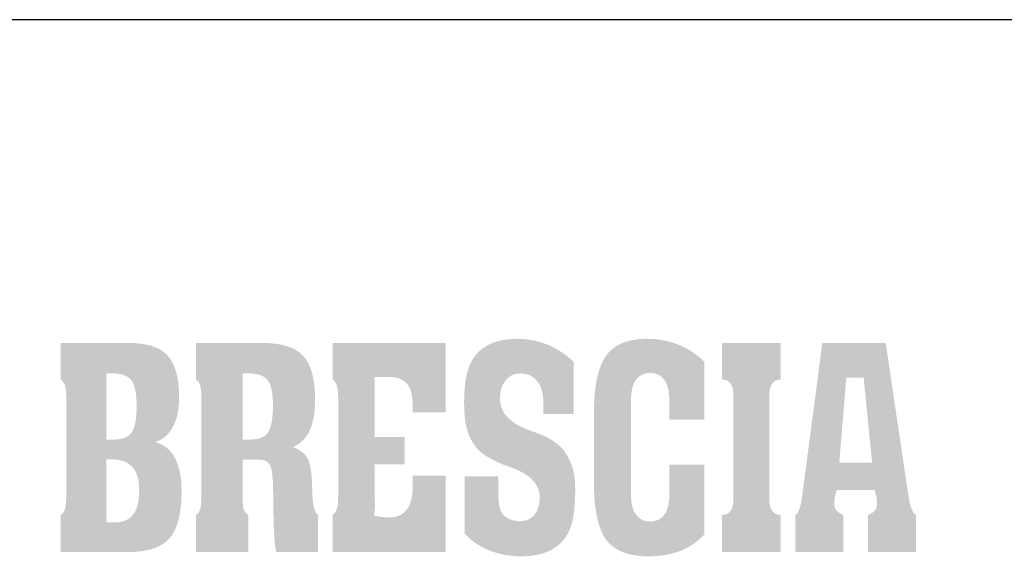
# Model space of a CAD drawing. Header units: millimetres. Extents: x 11478 to 11683, y -28227 to -27935.
# Tile 4 of 7: x 11518 to 11541, y -28190 to -28177. Entities that reach past the tile are written whole.
import ezdxf

# ---------------------------------------------------------------- set-up
doc = ezdxf.new("R2010")
doc.units = ezdxf.units.MM

msp = doc.modelspace()

# ---------------------------------------------------------------- hatches: boundary and pattern name
at = {"linetype": 'Continuous', "lineweight": 0}
h = msp.add_hatch(color=151, dxfattribs=at)
edge = h.paths.add_edge_path()
edge.add_spline(control_points=[(11521.503, -28187.049), (11521.678, -28187), (11521.814, -28186.887), (11521.91, -28186.71), (11522.006, -28186.533), (11522.054, -28186.305), (11522.054, -28186.026), (11522.054, -28185.574), (11521.966, -28185.254), (11521.789, -28185.064)], knot_values=[9, 9, 9, 9, 10, 10, 10, 11, 11, 11, 12, 12, 12, 12], degree=3, periodic=0)
edge.add_spline(control_points=[(11521.789, -28185.064), (11521.614, -28184.874), (11521.31, -28184.779), (11520.878, -28184.779)], knot_values=[8, 8, 8, 8, 9, 9, 9, 9], degree=3, periodic=0)
edge.add_spline(control_points=[(11520.878, -28184.779), (11520.878, -28184.779), (11519.343, -28184.779), (11519.343, -28184.779)], knot_values=[7, 7, 7, 7, 8, 8, 8, 8], degree=3, periodic=0)
edge.add_spline(control_points=[(11519.343, -28184.779), (11519.343, -28184.779), (11519.343, -28185.619), (11519.343, -28185.619)], knot_values=[6, 6, 6, 6, 7, 7, 7, 7], degree=3, periodic=0)
edge.add_spline(control_points=[(11519.343, -28185.619), (11519.391, -28185.653), (11519.423, -28185.7), (11519.441, -28185.761)], knot_values=[5, 5, 5, 5, 6, 6, 6, 6], degree=3, periodic=0)
edge.add_spline(control_points=[(11519.441, -28185.761), (11519.459, -28185.821), (11519.468, -28185.92), (11519.468, -28186.057)], knot_values=[4, 4, 4, 4, 5, 5, 5, 5], degree=3, periodic=0)
edge.add_spline(control_points=[(11519.468, -28186.057), (11519.468, -28186.057), (11519.468, -28188.28), (11519.468, -28188.28)], knot_values=[3, 3, 3, 3, 4, 4, 4, 4], degree=3, periodic=0)
edge.add_spline(control_points=[(11519.468, -28188.28), (11519.468, -28188.416), (11519.459, -28188.515), (11519.441, -28188.578)], knot_values=[2, 2, 2, 2, 3, 3, 3, 3], degree=3, periodic=0)
edge.add_spline(control_points=[(11519.441, -28188.578), (11519.423, -28188.639), (11519.391, -28188.687), (11519.343, -28188.72)], knot_values=[1, 1, 1, 1, 2, 2, 2, 2], degree=3, periodic=0)
edge.add_spline(control_points=[(11519.343, -28188.72), (11519.343, -28188.72), (11519.343, -28189.571), (11519.343, -28189.571)], knot_values=[0, 0, 0, 0, 1, 1, 1, 1], degree=3, periodic=0)
edge.add_spline(control_points=[(11519.343, -28189.571), (11519.343, -28189.571), (11520.888, -28189.571), (11520.888, -28189.571)], knot_values=[16, 16, 16, 16, 17, 17, 17, 17], degree=3, periodic=0)
edge.add_spline(control_points=[(11520.888, -28189.571), (11521.339, -28189.571), (11521.655, -28189.465), (11521.837, -28189.253)], knot_values=[15, 15, 15, 15, 16, 16, 16, 16], degree=3, periodic=0)
edge.add_spline(control_points=[(11521.837, -28189.253), (11522.02, -28189.041), (11522.111, -28188.685), (11522.111, -28188.185), (11522.111, -28187.86), (11522.06, -28187.603), (11521.959, -28187.414)], knot_values=[13, 13, 13, 13, 14, 14, 14, 15, 15, 15, 15], degree=3, periodic=0)
edge.add_spline(control_points=[(11521.959, -28187.414), (11521.858, -28187.225), (11521.706, -28187.103), (11521.503, -28187.049)], knot_values=[12, 12, 12, 12, 13, 13, 13, 13], degree=3, periodic=0)
edge = h.paths.add_edge_path(flags=16)
edge.add_spline(control_points=[(11520.955, -28185.628), (11521.038, -28185.731), (11521.081, -28185.927), (11521.081, -28186.215), (11521.081, -28186.513), (11521.043, -28186.717), (11520.97, -28186.827)], knot_values=[2, 2, 2, 2, 3, 3, 3, 4, 4, 4, 4], degree=3, periodic=0)
edge.add_spline(control_points=[(11520.97, -28186.827), (11520.895, -28186.939), (11520.758, -28186.993), (11520.559, -28186.993)], knot_values=[1, 1, 1, 1, 2, 2, 2, 2], degree=3, periodic=0)
edge.add_spline(control_points=[(11520.559, -28186.993), (11520.559, -28186.993), (11520.384, -28186.993), (11520.384, -28186.993)], knot_values=[0, 0, 0, 0, 1, 1, 1, 1], degree=3, periodic=0)
edge.add_spline(control_points=[(11520.384, -28186.993), (11520.384, -28186.993), (11520.384, -28185.472), (11520.384, -28185.472)], knot_values=[6, 6, 6, 6, 7, 7, 7, 7], degree=3, periodic=0)
edge.add_spline(control_points=[(11520.384, -28185.472), (11520.384, -28185.472), (11520.475, -28185.472), (11520.475, -28185.472)], knot_values=[5, 5, 5, 5, 6, 6, 6, 6], degree=3, periodic=0)
edge.add_spline(control_points=[(11520.475, -28185.472), (11520.711, -28185.472), (11520.87, -28185.523), (11520.955, -28185.628)], knot_values=[4, 4, 4, 4, 5, 5, 5, 5], degree=3, periodic=0)
edge = h.paths.add_edge_path(flags=16)
edge.add_spline(control_points=[(11520.982, -28187.62), (11521.088, -28187.736), (11521.14, -28187.917), (11521.14, -28188.161), (11521.14, -28188.411), (11521.093, -28188.595), (11521, -28188.714), (11520.906, -28188.833), (11520.762, -28188.892), (11520.565, -28188.892), (11520.515, -28188.892), (11520.479, -28188.892), (11520.456, -28188.891)], knot_values=[1, 1, 1, 1, 2, 2, 2, 3, 3, 3, 4, 4, 4, 5, 5, 5, 5], degree=3, periodic=0)
edge.add_spline(control_points=[(11520.456, -28188.891), (11520.431, -28188.89), (11520.408, -28188.885), (11520.386, -28188.879)], knot_values=[0, 0, 0, 0, 1, 1, 1, 1], degree=3, periodic=0)
edge.add_spline(control_points=[(11520.386, -28188.879), (11520.386, -28188.879), (11520.386, -28187.446), (11520.386, -28187.446)], knot_values=[7, 7, 7, 7, 8, 8, 8, 8], degree=3, periodic=0)
edge.add_spline(control_points=[(11520.386, -28187.446), (11520.386, -28187.446), (11520.492, -28187.446), (11520.492, -28187.446)], knot_values=[6, 6, 6, 6, 7, 7, 7, 7], degree=3, periodic=0)
edge.add_spline(control_points=[(11520.492, -28187.446), (11520.714, -28187.446), (11520.876, -28187.504), (11520.982, -28187.62)], knot_values=[5, 5, 5, 5, 6, 6, 6, 6], degree=3, periodic=0)
edge = h.paths.add_edge_path()
edge.add_spline(control_points=[(11525.571, -28189.571), (11525.571, -28189.571), (11528.166, -28189.571), (11528.166, -28189.571)], knot_values=[2, 2, 2, 2, 3, 3, 3, 3], degree=3, periodic=0)
edge.add_spline(control_points=[(11528.166, -28189.571), (11528.166, -28189.571), (11528.166, -28187.823), (11528.166, -28187.823)], knot_values=[1, 1, 1, 1, 2, 2, 2, 2], degree=3, periodic=0)
edge.add_spline(control_points=[(11528.166, -28187.823), (11528.166, -28187.823), (11527.532, -28187.823), (11527.532, -28187.823)], knot_values=[0, 0, 0, 0, 1, 1, 1, 1], degree=3, periodic=0)
edge.add_spline(control_points=[(11527.532, -28187.823), (11527.532, -28187.823), (11527.411, -28187.823), (11527.411, -28187.823)], knot_values=[32.00001, 32.00001, 32.00001, 32.00001, 33, 33, 33, 33], degree=3, periodic=0)
edge.add_spline(control_points=[(11527.411, -28187.823), (11527.411, -28187.823), (11527.411, -28188.059), (11527.411, -28188.059)], knot_values=[31, 31, 31, 31, 31.99999, 31.99999, 31.99999, 31.99999], degree=3, periodic=0)
edge.add_spline(control_points=[(11527.411, -28188.059), (11527.406, -28188.275), (11527.375, -28188.431), (11527.312, -28188.54)], knot_values=[30, 30, 30, 30, 31, 31, 31, 31], degree=3, periodic=0)
edge.add_spline(control_points=[(11527.312, -28188.54), (11527.224, -28188.695), (11527.065, -28188.78), (11526.867, -28188.78)], knot_values=[29, 29, 29, 29, 30, 30, 30, 30], degree=3, periodic=0)
edge.add_spline(control_points=[(11526.867, -28188.78), (11526.867, -28188.78), (11526.789, -28188.777), (11526.788, -28188.777)], knot_values=[28, 28, 28, 28, 28.99999, 28.99999, 28.99999, 28.99999], degree=3, periodic=0)
edge.add_spline(control_points=[(11526.788, -28188.777), (11526.788, -28188.777), (11526.727, -28188.769), (11526.727, -28188.769)], knot_values=[26.00001, 26.00001, 26.00001, 26.00001, 27, 27, 27, 27], degree=3, periodic=0)
edge.add_spline(control_points=[(11526.727, -28188.769), (11526.727, -28188.769), (11526.526, -28188.74), (11526.526, -28188.74)], knot_values=[25.00001, 25.00001, 25.00001, 25.00001, 25.99999, 25.99999, 25.99999, 25.99999], degree=3, periodic=0)
edge.add_spline(control_points=[(11526.526, -28188.74), (11526.526, -28188.74), (11526.541, -28188.539), (11526.541, -28188.539)], knot_values=[24, 24, 24, 24, 24.99999, 24.99999, 24.99999, 24.99999], degree=3, periodic=0)
edge.add_spline(control_points=[(11526.541, -28188.539), (11526.541, -28188.539), (11526.538, -28187.56), (11526.538, -28187.56)], knot_values=[23, 23, 23, 23, 24, 24, 24, 24], degree=3, periodic=0)
edge.add_spline(control_points=[(11526.538, -28187.56), (11526.538, -28187.56), (11527.023, -28187.56), (11527.226, -28187.56)], knot_values=[22, 22, 22, 22, 23, 23, 23, 23], degree=3, periodic=0)
edge.add_spline(control_points=[(11527.226, -28187.56), (11527.226, -28187.387), (11527.226, -28187.11), (11527.226, -28186.936)], knot_values=[21, 21, 21, 21, 22, 22, 22, 22], degree=3, periodic=0)
edge.add_spline(control_points=[(11527.226, -28186.936), (11527.023, -28186.936), (11526.538, -28186.936), (11526.538, -28186.936)], knot_values=[20, 20, 20, 20, 21, 21, 21, 21], degree=3, periodic=0)
edge.add_spline(control_points=[(11526.538, -28186.936), (11526.538, -28186.936), (11526.538, -28185.556), (11526.538, -28185.556)], knot_values=[19, 19, 19, 19, 20, 20, 20, 20], degree=3, periodic=0)
edge.add_spline(control_points=[(11526.538, -28185.556), (11526.538, -28185.556), (11526.867, -28185.556), (11526.867, -28185.556)], knot_values=[18, 18, 18, 18, 19, 19, 19, 19], degree=3, periodic=0)
edge.add_spline(control_points=[(11526.867, -28185.556), (11527.066, -28185.556), (11527.212, -28185.62), (11527.302, -28185.747)], knot_values=[17, 17, 17, 17, 18, 18, 18, 18], degree=3, periodic=0)
edge.add_spline(control_points=[(11527.302, -28185.747), (11527.364, -28185.833), (11527.396, -28185.956), (11527.405, -28186.13)], knot_values=[16, 16, 16, 16, 17, 17, 17, 17], degree=3, periodic=0)
edge.add_spline(control_points=[(11527.405, -28186.13), (11527.405, -28186.13), (11527.405, -28186.366), (11527.405, -28186.366)], knot_values=[15.00001, 15.00001, 15.00001, 15.00001, 15.99999, 15.99999, 15.99999, 15.99999], degree=3, periodic=0)
edge.add_spline(control_points=[(11527.405, -28186.366), (11527.405, -28186.366), (11527.522, -28186.366), (11527.522, -28186.366)], knot_values=[14, 14, 14, 14, 14.99999, 14.99999, 14.99999, 14.99999], degree=3, periodic=0)
edge.add_spline(control_points=[(11527.522, -28186.366), (11527.522, -28186.366), (11528.166, -28186.366), (11528.166, -28186.366)], knot_values=[13, 13, 13, 13, 14, 14, 14, 14], degree=3, periodic=0)
edge.add_spline(control_points=[(11528.166, -28186.366), (11528.166, -28186.366), (11528.166, -28184.779), (11528.166, -28184.779)], knot_values=[12, 12, 12, 12, 13, 13, 13, 13], degree=3, periodic=0)
edge.add_spline(control_points=[(11528.166, -28184.779), (11528.166, -28184.779), (11525.571, -28184.779), (11525.571, -28184.779)], knot_values=[11, 11, 11, 11, 12, 12, 12, 12], degree=3, periodic=0)
edge.add_spline(control_points=[(11525.571, -28184.779), (11525.571, -28184.779), (11525.571, -28185.619), (11525.571, -28185.619)], knot_values=[10, 10, 10, 10, 11, 11, 11, 11], degree=3, periodic=0)
edge.add_spline(control_points=[(11525.571, -28185.619), (11525.62, -28185.653), (11525.653, -28185.701), (11525.672, -28185.764)], knot_values=[9, 9, 9, 9, 10, 10, 10, 10], degree=3, periodic=0)
edge.add_spline(control_points=[(11525.672, -28185.764), (11525.692, -28185.827), (11525.701, -28185.924), (11525.701, -28186.057)], knot_values=[8, 8, 8, 8, 9, 9, 9, 9], degree=3, periodic=0)
edge.add_spline(control_points=[(11525.701, -28186.057), (11525.701, -28186.057), (11525.701, -28188.28), (11525.701, -28188.28)], knot_values=[7, 7, 7, 7, 8, 8, 8, 8], degree=3, periodic=0)
edge.add_spline(control_points=[(11525.701, -28188.28), (11525.701, -28188.412), (11525.692, -28188.51), (11525.672, -28188.572)], knot_values=[6, 6, 6, 6, 7, 7, 7, 7], degree=3, periodic=0)
edge.add_spline(control_points=[(11525.672, -28188.572), (11525.653, -28188.636), (11525.62, -28188.685), (11525.571, -28188.72)], knot_values=[5, 5, 5, 5, 6, 6, 6, 6], degree=3, periodic=0)
edge.add_spline(control_points=[(11525.571, -28188.72), (11525.571, -28188.72), (11525.571, -28189.571), (11525.571, -28189.571)], knot_values=[4, 4, 4, 4, 5, 5, 5, 5], degree=3, periodic=0)
edge = h.paths.add_edge_path()
edge.add_spline(control_points=[(11529.167, -28189.534), (11529.389, -28189.623), (11529.634, -28189.669), (11529.901, -28189.669), (11530.336, -28189.669), (11530.659, -28189.544), (11530.868, -28189.293)], knot_values=[32, 32, 32, 32, 33, 33, 33, 34, 34, 34, 34], degree=3, periodic=0)
edge.add_spline(control_points=[(11530.868, -28189.293), (11531.069, -28189.056), (11531.123, -28188.699), (11531.133, -28188.22)], knot_values=[34, 34, 34, 34, 35, 35, 35, 35], degree=3, periodic=0)
edge.add_spline(control_points=[(11531.133, -28188.22), (11531.133, -28188.22), (11531.134, -28188.145), (11531.134, -28188.145)], knot_values=[35, 35, 35, 35, 36, 36, 36, 36], degree=3, periodic=0)
edge.add_spline(control_points=[(11531.134, -28188.145), (11531.134, -28187.646), (11530.999, -28187.441), (11530.924, -28187.321)], knot_values=[0, 0, 0, 0, 1, 1, 1, 1], degree=3, periodic=0)
edge.add_spline(control_points=[(11530.924, -28187.321), (11530.855, -28187.212), (11530.714, -28187.002), (11530.222, -28186.83)], knot_values=[1, 1, 1, 1, 2, 2, 2, 2], degree=3, periodic=0)
edge.add_spline(control_points=[(11530.222, -28186.83), (11530.213, -28186.826), (11530.139, -28186.801), (11530.139, -28186.801)], knot_values=[2, 2, 2, 2, 3, 3, 3, 3], degree=3, periodic=0)
edge.add_spline(control_points=[(11530.139, -28186.801), (11529.622, -28186.623), (11529.409, -28186.371), (11529.409, -28186.051), (11529.409, -28185.891), (11529.443, -28185.767), (11529.515, -28185.671)], knot_values=[3, 3, 3, 3, 4, 4, 4, 5, 5, 5, 5], degree=3, periodic=0)
edge.add_spline(control_points=[(11529.515, -28185.671), (11529.606, -28185.547), (11529.701, -28185.478), (11529.879, -28185.478), (11530.067, -28185.478), (11530.225, -28185.571), (11530.314, -28185.734)], knot_values=[5, 5, 5, 5, 6, 6, 6, 7, 7, 7, 7], degree=3, periodic=0)
edge.add_spline(control_points=[(11530.314, -28185.734), (11530.373, -28185.843), (11530.401, -28185.986), (11530.404, -28186.168)], knot_values=[7, 7, 7, 7, 8, 8, 8, 8], degree=3, periodic=0)
edge.add_spline(control_points=[(11530.404, -28186.168), (11530.404, -28186.168), (11530.404, -28186.404), (11530.404, -28186.404)], knot_values=[8, 8, 8, 8, 8.99999, 8.99999, 8.99999, 8.99999], degree=3, periodic=0)
edge.add_spline(control_points=[(11530.404, -28186.404), (11530.404, -28186.404), (11530.521, -28186.404), (11530.521, -28186.404)], knot_values=[9.00001, 9.00001, 9.00001, 9.00001, 10, 10, 10, 10], degree=3, periodic=0)
edge.add_spline(control_points=[(11530.521, -28186.404), (11530.521, -28186.404), (11531.101, -28186.404), (11531.101, -28186.404)], knot_values=[10, 10, 10, 10, 11, 11, 11, 11], degree=3, periodic=0)
edge.add_spline(control_points=[(11531.101, -28186.404), (11531.101, -28186.404), (11531.101, -28185.213), (11531.101, -28185.213)], knot_values=[11, 11, 11, 11, 12, 12, 12, 12], degree=3, periodic=0)
edge.add_spline(control_points=[(11531.101, -28185.213), (11530.909, -28185.035), (11530.705, -28184.902), (11530.49, -28184.815)], knot_values=[12, 12, 12, 12, 13, 13, 13, 13], degree=3, periodic=0)
edge.add_spline(control_points=[(11530.49, -28184.815), (11530.274, -28184.728), (11530.044, -28184.684), (11529.8, -28184.684), (11529.373, -28184.684), (11529.058, -28184.807), (11528.856, -28185.053)], knot_values=[13, 13, 13, 13, 14, 14, 14, 15, 15, 15, 15], degree=3, periodic=0)
edge.add_spline(control_points=[(11528.856, -28185.053), (11528.654, -28185.298), (11528.587, -28185.649), (11528.587, -28186.171), (11528.587, -28186.539), (11528.642, -28186.817), (11528.753, -28187.006)], knot_values=[15, 15, 15, 15, 16, 16, 16, 17, 17, 17, 17], degree=3, periodic=0)
edge.add_spline(control_points=[(11528.753, -28187.006), (11528.837, -28187.151), (11528.921, -28187.279), (11529.156, -28187.408)], knot_values=[17, 17, 17, 17, 18, 18, 18, 18], degree=3, periodic=0)
edge.add_spline(control_points=[(11529.156, -28187.408), (11529.156, -28187.408), (11529.233, -28187.449), (11529.233, -28187.449)], knot_values=[18, 18, 18, 18, 19, 19, 19, 19], degree=3, periodic=0)
edge.add_spline(control_points=[(11529.233, -28187.449), (11529.314, -28187.491), (11529.402, -28187.536), (11529.527, -28187.583)], knot_values=[19, 19, 19, 19, 20, 20, 20, 20], degree=3, periodic=0)
edge.add_spline(control_points=[(11529.527, -28187.583), (11529.528, -28187.583), (11529.672, -28187.636), (11529.672, -28187.636)], knot_values=[20, 20, 20, 20, 21, 21, 21, 21], degree=3, periodic=0)
edge.add_spline(control_points=[(11529.672, -28187.636), (11530.206, -28187.823), (11530.319, -28188.106), (11530.319, -28188.311), (11530.319, -28188.459), (11530.29, -28188.576), (11530.232, -28188.668)], knot_values=[21, 21, 21, 21, 22, 22, 22, 23, 23, 23, 23], degree=3, periodic=0)
edge.add_spline(control_points=[(11530.232, -28188.668), (11530.154, -28188.792), (11530.02, -28188.865), (11529.865, -28188.865), (11529.69, -28188.865), (11529.509, -28188.787), (11529.439, -28188.652)], knot_values=[23, 23, 23, 23, 24, 24, 24, 25, 25, 25, 25], degree=3, periodic=0)
edge.add_spline(control_points=[(11529.439, -28188.652), (11529.393, -28188.564), (11529.371, -28188.429), (11529.371, -28188.218)], knot_values=[25, 25, 25, 25, 26, 26, 26, 26], degree=3, periodic=0)
edge.add_spline(control_points=[(11529.371, -28188.218), (11529.371, -28188.218), (11529.371, -28187.836), (11529.371, -28187.836)], knot_values=[26, 26, 26, 26, 27, 27, 27, 27], degree=3, periodic=0)
edge.add_spline(control_points=[(11529.371, -28187.836), (11529.371, -28187.836), (11529.102, -28187.836), (11529.102, -28187.836)], knot_values=[27, 27, 27, 27, 28, 28, 28, 28], degree=3, periodic=0)
edge.add_spline(control_points=[(11529.102, -28187.836), (11529.102, -28187.836), (11528.603, -28187.836), (11528.603, -28187.836)], knot_values=[28, 28, 28, 28, 29, 29, 29, 29], degree=3, periodic=0)
edge.add_spline(control_points=[(11528.603, -28187.836), (11528.603, -28187.836), (11528.603, -28189.151), (11528.603, -28189.151)], knot_values=[29, 29, 29, 29, 30, 30, 30, 30], degree=3, periodic=0)
edge.add_spline(control_points=[(11528.603, -28189.151), (11528.756, -28189.318), (11528.944, -28189.445), (11529.167, -28189.534)], knot_values=[31, 31, 31, 31, 32, 32, 32, 32], degree=3, periodic=0)
edge = h.paths.add_edge_path()
edge.add_spline(control_points=[(11531.841, -28189.288), (11532.028, -28189.541), (11532.347, -28189.669), (11532.799, -28189.669), (11533.084, -28189.669), (11533.333, -28189.626), (11533.545, -28189.544)], knot_values=[22, 22, 22, 22, 23, 23, 23, 24, 24, 24, 24], degree=3, periodic=0)
edge.add_spline(control_points=[(11533.545, -28189.544), (11533.756, -28189.461), (11533.941, -28189.334), (11534.096, -28189.164)], knot_values=[24, 24, 24, 24, 25, 25, 25, 25], degree=3, periodic=0)
edge.add_spline(control_points=[(11534.096, -28189.164), (11534.096, -28189.164), (11534.096, -28187.565), (11534.096, -28187.565)], knot_values=[25, 25, 25, 25, 26, 26, 26, 26], degree=3, periodic=0)
edge.add_spline(control_points=[(11534.096, -28187.565), (11534.096, -28187.565), (11533.293, -28187.565), (11533.293, -28187.565)], knot_values=[26, 26, 26, 26, 27, 27, 27, 27], degree=3, periodic=0)
edge.add_spline(control_points=[(11533.293, -28187.565), (11533.293, -28187.565), (11533.293, -28187.801), (11533.293, -28187.801)], knot_values=[0, 0, 0, 0, 1, 1, 1, 1], degree=3, periodic=0)
edge.add_spline(control_points=[(11533.293, -28187.801), (11533.293, -28187.976), (11533.293, -28188.167), (11533.293, -28188.167)], knot_values=[1, 1, 1, 1, 2, 2, 2, 2], degree=3, periodic=0)
edge.add_spline(control_points=[(11533.293, -28188.167), (11533.293, -28188.38), (11533.271, -28188.526), (11533.225, -28188.629)], knot_values=[2, 2, 2, 2, 3, 3, 3, 3], degree=3, periodic=0)
edge.add_spline(control_points=[(11533.225, -28188.629), (11533.156, -28188.783), (11533.02, -28188.872), (11532.851, -28188.872), (11532.685, -28188.872), (11532.549, -28188.784), (11532.478, -28188.631)], knot_values=[3, 3, 3, 3, 4, 4, 4, 5, 5, 5, 5], degree=3, periodic=0)
edge.add_spline(control_points=[(11532.478, -28188.631), (11532.43, -28188.528), (11532.409, -28188.385), (11532.409, -28188.167)], knot_values=[5, 5, 5, 5, 6, 6, 6, 6], degree=3, periodic=0)
edge.add_spline(control_points=[(11532.409, -28188.167), (11532.409, -28188.167), (11532.409, -28186.174), (11532.409, -28186.174)], knot_values=[6, 6, 6, 6, 7, 7, 7, 7], degree=3, periodic=0)
edge.add_spline(control_points=[(11532.409, -28186.174), (11532.409, -28185.953), (11532.43, -28185.809), (11532.478, -28185.706)], knot_values=[7, 7, 7, 7, 8, 8, 8, 8], degree=3, periodic=0)
edge.add_spline(control_points=[(11532.478, -28185.706), (11532.549, -28185.553), (11532.685, -28185.465), (11532.851, -28185.465), (11533.019, -28185.465), (11533.156, -28185.555), (11533.225, -28185.713)], knot_values=[8, 8, 8, 8, 9, 9, 9, 10, 10, 10, 10], degree=3, periodic=0)
edge.add_spline(control_points=[(11533.225, -28185.713), (11533.271, -28185.816), (11533.293, -28185.962), (11533.293, -28186.174)], knot_values=[10, 10, 10, 10, 11, 11, 11, 11], degree=3, periodic=0)
edge.add_spline(control_points=[(11533.293, -28186.174), (11533.293, -28186.174), (11533.293, -28186.244), (11533.293, -28186.304)], knot_values=[11, 11, 11, 11, 12, 12, 12, 12], degree=3, periodic=0)
edge.add_spline(control_points=[(11533.293, -28186.304), (11533.293, -28186.304), (11533.293, -28186.539), (11533.293, -28186.539)], knot_values=[12.00001, 12.00001, 12.00001, 12.00001, 13, 13, 13, 13], degree=3, periodic=0)
edge.add_spline(control_points=[(11533.293, -28186.539), (11533.293, -28186.539), (11534.096, -28186.539), (11534.096, -28186.539)], knot_values=[13, 13, 13, 13, 14, 14, 14, 14], degree=3, periodic=0)
edge.add_spline(control_points=[(11534.096, -28186.539), (11534.096, -28186.539), (11534.096, -28185.213), (11534.096, -28185.213)], knot_values=[14, 14, 14, 14, 15, 15, 15, 15], degree=3, periodic=0)
edge.add_spline(control_points=[(11534.096, -28185.213), (11533.921, -28185.039), (11533.721, -28184.907), (11533.496, -28184.817)], knot_values=[16, 16, 16, 16, 17, 17, 17, 17], degree=3, periodic=0)
edge.add_spline(control_points=[(11533.496, -28184.817), (11533.272, -28184.728), (11533.029, -28184.684), (11532.768, -28184.684), (11532.333, -28184.684), (11532.024, -28184.814), (11531.839, -28185.073)], knot_values=[17, 17, 17, 17, 18, 18, 18, 19, 19, 19, 19], degree=3, periodic=0)
edge.add_spline(control_points=[(11531.839, -28185.073), (11531.655, -28185.332), (11531.562, -28185.774), (11531.562, -28186.397)], knot_values=[19, 19, 19, 19, 20, 20, 20, 20], degree=3, periodic=0)
edge.add_spline(control_points=[(11531.562, -28186.397), (11531.562, -28186.397), (11531.562, -28187.959), (11531.562, -28187.959)], knot_values=[20, 20, 20, 20, 21, 21, 21, 21], degree=3, periodic=0)
edge.add_spline(control_points=[(11531.562, -28187.959), (11531.562, -28188.591), (11531.656, -28189.034), (11531.841, -28189.288)], knot_values=[21, 21, 21, 21, 22, 22, 22, 22], degree=3, periodic=0)
edge = h.paths.add_edge_path()
edge.add_spline(control_points=[(11535.841, -28189.571), (11535.841, -28189.571), (11535.841, -28188.72), (11535.841, -28188.72)], knot_values=[13, 13, 13, 13, 14, 14, 14, 14], degree=3, periodic=0)
edge.add_spline(control_points=[(11535.841, -28188.72), (11535.645, -28188.72), (11535.583, -28188.562), (11535.583, -28188.367)], knot_values=[0, 0, 0, 0, 1, 1, 1, 1], degree=3, periodic=0)
edge.add_spline(control_points=[(11535.583, -28188.367), (11535.583, -28188.367), (11535.583, -28185.973), (11535.583, -28185.973)], knot_values=[2, 2, 2, 2, 3, 3, 3, 3], degree=3, periodic=0)
edge.add_spline(control_points=[(11535.583, -28185.973), (11535.583, -28185.778), (11535.645, -28185.619), (11535.841, -28185.619)], knot_values=[3, 3, 3, 3, 4, 4, 4, 4], degree=3, periodic=0)
edge.add_spline(control_points=[(11535.841, -28185.619), (11535.841, -28185.619), (11535.841, -28184.779), (11535.841, -28184.779)], knot_values=[4, 4, 4, 4, 5, 5, 5, 5], degree=3, periodic=0)
edge.add_spline(control_points=[(11535.841, -28184.779), (11535.841, -28184.779), (11534.501, -28184.779), (11534.501, -28184.779)], knot_values=[6, 6, 6, 6, 7, 7, 7, 7], degree=3, periodic=0)
edge.add_spline(control_points=[(11534.501, -28184.779), (11534.501, -28184.779), (11534.501, -28185.619), (11534.501, -28185.619)], knot_values=[7, 7, 7, 7, 8, 8, 8, 8], degree=3, periodic=0)
edge.add_spline(control_points=[(11534.501, -28185.619), (11534.696, -28185.619), (11534.758, -28185.778), (11534.758, -28185.973), (11534.758, -28185.973), (11534.758, -28188.367), (11534.758, -28188.367)], knot_values=[8, 8, 8, 8, 9, 9, 9, 10, 10, 10, 10], degree=3, periodic=0)
edge.add_spline(control_points=[(11534.758, -28188.367), (11534.758, -28188.562), (11534.696, -28188.72), (11534.501, -28188.72)], knot_values=[10, 10, 10, 10, 11, 11, 11, 11], degree=3, periodic=0)
edge.add_spline(control_points=[(11534.501, -28188.72), (11534.501, -28188.72), (11534.501, -28189.571), (11534.501, -28189.571)], knot_values=[11, 11, 11, 11, 12, 12, 12, 12], degree=3, periodic=0)
edge.add_spline(control_points=[(11534.501, -28189.571), (11534.501, -28189.571), (11535.841, -28189.571), (11535.841, -28189.571)], knot_values=[12, 12, 12, 12, 13, 13, 13, 13], degree=3, periodic=0)
edge = h.paths.add_edge_path()
edge.add_spline(control_points=[(11537.282, -28189.571), (11537.282, -28189.571), (11537.282, -28188.722), (11537.282, -28188.722)], knot_values=[9, 9, 9, 9, 10, 10, 10, 10], degree=3, periodic=0)
edge.add_spline(control_points=[(11537.282, -28188.722), (11537.282, -28188.722), (11537.157, -28188.68), (11537.105, -28188.598)], knot_values=[8, 8, 8, 8, 9, 9, 9, 9], degree=3, periodic=0)
edge.add_spline(control_points=[(11537.105, -28188.598), (11537.068, -28188.531), (11537.07, -28188.498), (11537.07, -28188.411)], knot_values=[7, 7, 7, 7, 8, 8, 8, 8], degree=3, periodic=0)
edge.add_spline(control_points=[(11537.07, -28188.411), (11537.07, -28188.411), (11537.082, -28188.322), (11537.082, -28188.321)], knot_values=[6, 6, 6, 6, 6.999989, 6.999989, 6.999989, 6.999989], degree=3, periodic=0)
edge.add_spline(control_points=[(11537.082, -28188.321), (11537.082, -28188.321), (11537.128, -28188.146), (11537.128, -28188.146)], knot_values=[5, 5, 5, 5, 5.99999, 5.99999, 5.99999, 5.99999], degree=3, periodic=0)
edge.add_spline(control_points=[(11537.128, -28188.146), (11537.128, -28188.146), (11537.994, -28188.146), (11537.994, -28188.146)], knot_values=[4, 4, 4, 4, 5, 5, 5, 5], degree=3, periodic=0)
edge.add_spline(control_points=[(11537.994, -28188.146), (11537.994, -28188.146), (11538.04, -28188.321), (11538.04, -28188.321)], knot_values=[3.00001, 3.00001, 3.00001, 3.00001, 4, 4, 4, 4], degree=3, periodic=0)
edge.add_spline(control_points=[(11538.04, -28188.321), (11538.04, -28188.322), (11538.052, -28188.411), (11538.052, -28188.411)], knot_values=[2.00001, 2.00001, 2.00001, 2.00001, 3, 3, 3, 3], degree=3, periodic=0)
edge.add_spline(control_points=[(11538.052, -28188.411), (11538.052, -28188.498), (11538.047, -28188.548), (11538.01, -28188.614)], knot_values=[1, 1, 1, 1, 2, 2, 2, 2], degree=3, periodic=0)
edge.add_spline(control_points=[(11538.01, -28188.614), (11537.959, -28188.68), (11537.84, -28188.722), (11537.84, -28188.722)], knot_values=[0, 0, 0, 0, 1, 1, 1, 1], degree=3, periodic=0)
edge.add_spline(control_points=[(11537.84, -28188.722), (11537.84, -28188.722), (11537.841, -28189.571), (11537.841, -28189.571)], knot_values=[22, 22, 22, 22, 23, 23, 23, 23], degree=3, periodic=0)
edge.add_spline(control_points=[(11537.841, -28189.571), (11537.841, -28189.571), (11538.943, -28189.571), (11538.943, -28189.571)], knot_values=[21, 21, 21, 21, 22, 22, 22, 22], degree=3, periodic=0)
edge.add_spline(control_points=[(11538.943, -28189.571), (11538.943, -28189.571), (11538.943, -28188.72), (11538.943, -28188.72)], knot_values=[20, 20, 20, 20, 21, 21, 21, 21], degree=3, periodic=0)
edge.add_spline(control_points=[(11538.943, -28188.72), (11538.908, -28188.704), (11538.877, -28188.662), (11538.847, -28188.593)], knot_values=[19, 19, 19, 19, 20, 20, 20, 20], degree=3, periodic=0)
edge.add_spline(control_points=[(11538.847, -28188.593), (11538.819, -28188.525), (11538.795, -28188.437), (11538.777, -28188.328)], knot_values=[18, 18, 18, 18, 19, 19, 19, 19], degree=3, periodic=0)
edge.add_spline(control_points=[(11538.777, -28188.328), (11538.777, -28188.328), (11538.249, -28184.779), (11538.249, -28184.779)], knot_values=[17, 17, 17, 17, 18, 18, 18, 18], degree=3, periodic=0)
edge.add_spline(control_points=[(11538.249, -28184.779), (11538.249, -28184.779), (11536.797, -28184.779), (11536.797, -28184.779)], knot_values=[16, 16, 16, 16, 17, 17, 17, 17], degree=3, periodic=0)
edge.add_spline(control_points=[(11536.797, -28184.779), (11536.797, -28184.779), (11536.329, -28188.328), (11536.329, -28188.328)], knot_values=[15, 15, 15, 15, 16, 16, 16, 16], degree=3, periodic=0)
edge.add_spline(control_points=[(11536.329, -28188.328), (11536.315, -28188.435), (11536.294, -28188.523), (11536.267, -28188.591)], knot_values=[14, 14, 14, 14, 15, 15, 15, 15], degree=3, periodic=0)
edge.add_spline(control_points=[(11536.267, -28188.591), (11536.241, -28188.66), (11536.212, -28188.704), (11536.18, -28188.72)], knot_values=[13, 13, 13, 13, 14, 14, 14, 14], degree=3, periodic=0)
edge.add_spline(control_points=[(11536.18, -28188.72), (11536.18, -28188.72), (11536.18, -28189.571), (11536.18, -28189.571)], knot_values=[12, 12, 12, 12, 13, 13, 13, 13], degree=3, periodic=0)
edge.add_spline(control_points=[(11536.18, -28189.571), (11536.18, -28189.571), (11536.276, -28189.571), (11536.276, -28189.571)], knot_values=[11, 11, 11, 11, 12, 12, 12, 12], degree=3, periodic=0)
edge.add_spline(control_points=[(11536.276, -28189.571), (11536.276, -28189.571), (11537.282, -28189.571), (11537.282, -28189.571)], knot_values=[10, 10, 10, 10, 11, 11, 11, 11], degree=3, periodic=0)
h.paths.add_polyline_path([(11537.186, -28187.522), (11537.346, -28185.575), (11537.744, -28185.575), (11537.937, -28187.522)], flags=16)
h = msp.add_hatch(color=151, dxfattribs=at)
edge = h.paths.add_edge_path()
edge.add_spline(control_points=[(11524.899, -28185.074), (11524.719, -28184.878), (11524.405, -28184.779), (11523.958, -28184.779)], knot_values=[8, 8, 8, 8, 9, 9, 9, 9], degree=3, periodic=0)
edge.add_spline(control_points=[(11523.958, -28184.779), (11523.958, -28184.779), (11522.441, -28184.779), (11522.441, -28184.779)], knot_values=[7, 7, 7, 7, 8, 8, 8, 8], degree=3, periodic=0)
edge.add_spline(control_points=[(11522.441, -28184.779), (11522.441, -28184.779), (11522.441, -28185.619), (11522.441, -28185.619)], knot_values=[6, 6, 6, 6, 7, 7, 7, 7], degree=3, periodic=0)
edge.add_spline(control_points=[(11522.441, -28185.619), (11522.489, -28185.653), (11522.521, -28185.7), (11522.539, -28185.761)], knot_values=[5, 5, 5, 5, 6, 6, 6, 6], degree=3, periodic=0)
edge.add_spline(control_points=[(11522.539, -28185.761), (11522.557, -28185.822), (11522.566, -28185.92), (11522.566, -28186.058)], knot_values=[4, 4, 4, 4, 5, 5, 5, 5], degree=3, periodic=0)
edge.add_spline(control_points=[(11522.566, -28186.058), (11522.566, -28186.058), (11522.566, -28188.28), (11522.566, -28188.28)], knot_values=[3, 3, 3, 3, 4, 4, 4, 4], degree=3, periodic=0)
edge.add_spline(control_points=[(11522.566, -28188.28), (11522.566, -28188.416), (11522.557, -28188.515), (11522.539, -28188.578)], knot_values=[2, 2, 2, 2, 3, 3, 3, 3], degree=3, periodic=0)
edge.add_spline(control_points=[(11522.539, -28188.578), (11522.521, -28188.639), (11522.489, -28188.687), (11522.441, -28188.72)], knot_values=[1, 1, 1, 1, 2, 2, 2, 2], degree=3, periodic=0)
edge.add_spline(control_points=[(11522.441, -28188.72), (11522.441, -28188.72), (11522.441, -28189.571), (11522.441, -28189.571)], knot_values=[0, 0, 0, 0, 1, 1, 1, 1], degree=3, periodic=0)
edge.add_spline(control_points=[(11522.441, -28189.571), (11522.441, -28189.571), (11523.641, -28189.571), (11523.641, -28189.571)], knot_values=[29, 29, 29, 29, 30, 30, 30, 30], degree=3, periodic=0)
edge.add_spline(control_points=[(11523.641, -28189.571), (11523.641, -28189.571), (11523.641, -28188.72), (11523.641, -28188.72)], knot_values=[28, 28, 28, 28, 29, 29, 29, 29], degree=3, periodic=0)
edge.add_spline(control_points=[(11523.641, -28188.72), (11523.592, -28188.694), (11523.556, -28188.653), (11523.538, -28188.598)], knot_values=[27, 27, 27, 27, 28, 28, 28, 28], degree=3, periodic=0)
edge.add_spline(control_points=[(11523.538, -28188.598), (11523.518, -28188.543), (11523.509, -28188.437), (11523.509, -28188.28)], knot_values=[26, 26, 26, 26, 27, 27, 27, 27], degree=3, periodic=0)
edge.add_spline(control_points=[(11523.509, -28188.28), (11523.509, -28188.28), (11523.509, -28187.451), (11523.509, -28187.451)], knot_values=[24, 24, 24, 24, 25, 25, 25, 25], degree=3, periodic=0)
edge.add_spline(control_points=[(11523.509, -28187.451), (11523.509, -28187.451), (11523.832, -28187.455), (11523.832, -28187.455)], knot_values=[23, 23, 23, 23, 24, 24, 24, 24], degree=3, periodic=0)
edge.add_spline(control_points=[(11523.832, -28187.455), (11523.832, -28187.455), (11523.893, -28187.455), (11523.893, -28187.455)], knot_values=[22, 22, 22, 22, 23, 23, 23, 23], degree=3, periodic=0)
edge.add_spline(control_points=[(11523.893, -28187.455), (11524.014, -28187.455), (11524.095, -28187.498), (11524.14, -28187.583)], knot_values=[21, 21, 21, 21, 22, 22, 22, 22], degree=3, periodic=0)
edge.add_spline(control_points=[(11524.14, -28187.583), (11524.183, -28187.669), (11524.207, -28187.866), (11524.21, -28188.175)], knot_values=[20, 20, 20, 20, 21, 21, 21, 21], degree=3, periodic=0)
edge.add_spline(control_points=[(11524.21, -28188.175), (11524.212, -28188.227), (11524.213, -28188.303), (11524.213, -28188.402)], knot_values=[19, 19, 19, 19, 20, 20, 20, 20], degree=3, periodic=0)
edge.add_spline(control_points=[(11524.213, -28188.402), (11524.216, -28188.941), (11524.236, -28189.331), (11524.276, -28189.571)], knot_values=[18, 18, 18, 18, 19, 19, 19, 19], degree=3, periodic=0)
edge.add_spline(control_points=[(11524.276, -28189.571), (11524.276, -28189.571), (11525.237, -28189.571), (11525.237, -28189.571)], knot_values=[17, 17, 17, 17, 18, 18, 18, 18], degree=3, periodic=0)
edge.add_spline(control_points=[(11525.237, -28189.571), (11525.237, -28189.571), (11525.237, -28188.72), (11525.237, -28188.72)], knot_values=[16, 16, 16, 16, 17, 17, 17, 17], degree=3, periodic=0)
edge.add_spline(control_points=[(11525.237, -28188.72), (11525.155, -28188.664), (11525.111, -28188.48), (11525.106, -28188.169)], knot_values=[15, 15, 15, 15, 16, 16, 16, 16], degree=3, periodic=0)
edge.add_spline(control_points=[(11525.106, -28188.169), (11525.106, -28188.149), (11525.106, -28188.132), (11525.105, -28188.119)], knot_values=[14, 14, 14, 14, 15, 15, 15, 15], degree=3, periodic=0)
edge.add_spline(control_points=[(11525.105, -28188.119), (11525.099, -28187.781), (11525.067, -28187.554), (11525.003, -28187.434)], knot_values=[13, 13, 13, 13, 14, 14, 14, 14], degree=3, periodic=0)
edge.add_spline(control_points=[(11525.003, -28187.434), (11524.94, -28187.316), (11524.827, -28187.226), (11524.663, -28187.166)], knot_values=[12, 12, 12, 12, 13, 13, 13, 13], degree=3, periodic=0)
edge.add_spline(control_points=[(11524.663, -28187.166), (11524.836, -28187.091), (11524.964, -28186.967), (11525.046, -28186.79)], knot_values=[11, 11, 11, 11, 12, 12, 12, 12], degree=3, periodic=0)
edge.add_spline(control_points=[(11525.046, -28186.79), (11525.129, -28186.612), (11525.171, -28186.372), (11525.171, -28186.069), (11525.171, -28185.604), (11525.08, -28185.272), (11524.899, -28185.074)], knot_values=[9, 9, 9, 9, 10, 10, 10, 11, 11, 11, 11], degree=3, periodic=0)
edge = h.paths.add_edge_path(flags=16)
edge.add_spline(control_points=[(11524.08, -28185.628), (11524.163, -28185.731), (11524.205, -28185.927), (11524.205, -28186.215), (11524.205, -28186.513), (11524.168, -28186.717), (11524.095, -28186.827)], knot_values=[2, 2, 2, 2, 3, 3, 3, 4, 4, 4, 4], degree=3, periodic=0)
edge.add_spline(control_points=[(11524.095, -28186.827), (11524.02, -28186.939), (11523.883, -28186.993), (11523.684, -28186.993)], knot_values=[1, 1, 1, 1, 2, 2, 2, 2], degree=3, periodic=0)
edge.add_spline(control_points=[(11523.684, -28186.993), (11523.684, -28186.993), (11523.509, -28186.993), (11523.509, -28186.993)], knot_values=[0, 0, 0, 0, 1, 1, 1, 1], degree=3, periodic=0)
edge.add_spline(control_points=[(11523.509, -28186.993), (11523.509, -28186.993), (11523.509, -28185.472), (11523.509, -28185.472)], knot_values=[6, 6, 6, 6, 7, 7, 7, 7], degree=3, periodic=0)
edge.add_spline(control_points=[(11523.509, -28185.472), (11523.509, -28185.472), (11523.599, -28185.472), (11523.599, -28185.472)], knot_values=[5, 5, 5, 5, 6, 6, 6, 6], degree=3, periodic=0)
edge.add_spline(control_points=[(11523.599, -28185.472), (11523.836, -28185.472), (11523.995, -28185.523), (11524.08, -28185.628)], knot_values=[4, 4, 4, 4, 5, 5, 5, 5], degree=3, periodic=0)

# ---------------------------------------------------------------- linework, layer by layer
msp.add_line((11560.529, -28177.371), (11482.751, -28177.371))

doc.saveas('drawing.dxf')
